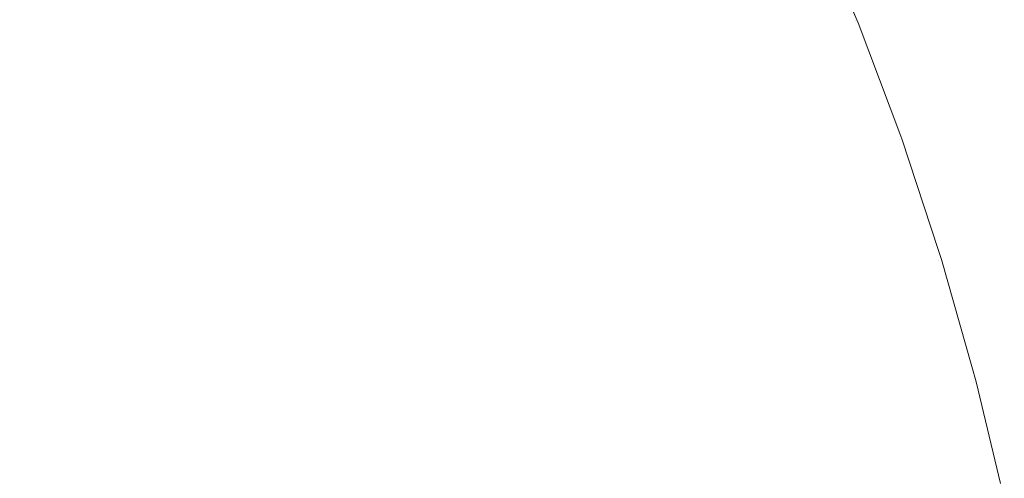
# Model space of a CAD drawing. Header units: centimetres. Extents: x -26 to 27.3, y -23.4 to -21.6.
# Tile 202 of 206: x 27.2742 to 27.3071, y -21.6379 to -21.6226. Entities that reach past the tile are written whole.
import ezdxf

# ---------------------------------------------------------------- set-up
doc = ezdxf.new("R2010")
doc.units = ezdxf.units.CM
doc.header["$LTSCALE"] = 2.54
doc.layers.add('Lucido design-1', color=7, linetype='Continuous')

# ---------------------------------------------------------------- blocks, each defined once
blk = doc.blocks.new('Gruppo-4-1')
at = {"color": 7, "linetype": 'Continuous', "lineweight": 9}
for points, invisible_edges in [([(27.276568, -21.618502, -10.143387), (27.278264, -21.621392, -10.143387), (27.276016, -21.622648, -10.146561), (27.274375, -21.619852, -10.146561)], 15), ([(27.289852, -21.619301, -9.438717), (27.291502, -21.622754, -9.438717), (27.29308, -21.622041, -9.442527), (27.291398, -21.618522, -9.442527)], 15), ([(27.291064, -21.61869, -10.122315), (27.292739, -21.622195, -10.122315), (27.291159, -21.622909, -10.126041), (27.289516, -21.619471, -10.126041)], 15), ([(27.300147, -21.618847, -10.090484), (27.301807, -21.622737, -10.090484), (27.301402, -21.6229, -10.094598), (27.299749, -21.619026, -10.094598)], 15), ([(27.299886, -21.618964, -9.470635), (27.301542, -21.622844, -9.470635), (27.3019, -21.6227, -9.474771), (27.300238, -21.618805, -9.474771)], 15), ([(27.300389, -21.618737, -10.086352), (27.302054, -21.622638, -10.086352), (27.301807, -21.622737, -10.090484), (27.300147, -21.618847, -10.090484)], 15), ([(27.300238, -21.618805, -9.474771), (27.3019, -21.6227, -9.474771), (27.302098, -21.62262, -9.478917), (27.300433, -21.618717, -9.478917)], 15), ([(27.300603, -21.618997, -10.081992), (27.302142, -21.622602, -10.081992), (27.302054, -21.622638, -10.086352), (27.300389, -21.618737, -10.086352)], 14), ([(27.300433, -21.618717, -9.478917), (27.302098, -21.62262, -9.478917), (27.302142, -21.622602, -9.481992), (27.300603, -21.618997, -9.481992)], 11), ([(27.282415, -21.619073, -10.136728), (27.284082, -21.622211, -10.136728), (27.282018, -21.623251, -10.140108), (27.280398, -21.6202, -10.140108)], 15), ([(27.280642, -21.620063, -9.424269), (27.282268, -21.623125, -9.424269), (27.284368, -21.622066, -9.42775), (27.282696, -21.618916, -9.42775)], 15), ([(27.299749, -21.619026, -10.094598), (27.301402, -21.6229, -10.094598), (27.300839, -21.623126, -10.098688), (27.299197, -21.619276, -10.098688)], 15), ([(27.299378, -21.619194, -9.466514), (27.301024, -21.623052, -9.466514), (27.301542, -21.622844, -9.470635), (27.299886, -21.618964, -9.470635)], 15), ([(27.289516, -21.619471, -10.126041), (27.291159, -21.622909, -10.126041), (27.289443, -21.623685, -10.129688), (27.287834, -21.620319, -10.129688)], 15), ([(27.288163, -21.620153, -9.43498), (27.289778, -21.623533, -9.43498), (27.291502, -21.622754, -9.438717), (27.289852, -21.619301, -9.438717)], 15), ([(27.297893, -21.619866, -9.45835), (27.299511, -21.623659, -9.45835), (27.300347, -21.623324, -9.462417), (27.298713, -21.619495, -9.462417)], 15), ([(27.299197, -21.619276, -10.098688), (27.300839, -21.623126, -10.098688), (27.300122, -21.623414, -10.102745), (27.298492, -21.619595, -10.102745)], 15), ([(27.298713, -21.619495, -9.462417), (27.300347, -21.623324, -9.462417), (27.301024, -21.623052, -9.466514), (27.299378, -21.619194, -9.466514)], 15), ([(27.272144, -21.621226, -9.414445), (27.273728, -21.623926, -9.414445), (27.276155, -21.62257, -9.417611), (27.274511, -21.619769, -9.417611)], 15), ([(27.298492, -21.619595, -10.102745), (27.300122, -21.623414, -10.102745), (27.29925, -21.623764, -10.106763), (27.297636, -21.619982, -10.106763)], 15), ([(27.274375, -21.619852, -10.146561), (27.276016, -21.622648, -10.146561), (27.273659, -21.623964, -10.149625), (27.272076, -21.621268, -10.149625)], 15), ([(27.278461, -21.621282, -9.420888), (27.280037, -21.62425, -9.420888), (27.282268, -21.623125, -9.424269), (27.280642, -21.620063, -9.424269)], 15), ([(27.286334, -21.621075, -9.431322), (27.287912, -21.624377, -9.431322), (27.289778, -21.623533, -9.43498), (27.288163, -21.620153, -9.43498)], 15), ([(27.297636, -21.619982, -10.106763), (27.29925, -21.623764, -10.106763), (27.298226, -21.624176, -10.110736), (27.29663, -21.620436, -10.110736)], 15), ([(27.296918, -21.620306, -9.45432), (27.298519, -21.624058, -9.45432), (27.299511, -21.623659, -9.45835), (27.297893, -21.619866, -9.45835)], 15), ([(27.280398, -21.6202, -10.140108), (27.282018, -21.623251, -10.140108), (27.279835, -21.624352, -10.143387), (27.278264, -21.621392, -10.143387)], 15), ([(27.287834, -21.620319, -10.129688), (27.289443, -21.623685, -10.129688), (27.287593, -21.624521, -10.133253), (27.286022, -21.621233, -10.133253)], 15), ([(27.29663, -21.620436, -10.110736), (27.298226, -21.624176, -10.110736), (27.297052, -21.624648, -10.114657), (27.295477, -21.620957, -10.114657)], 15), ([(27.295789, -21.620816, -9.450335), (27.29737, -21.62452, -9.450335), (27.298519, -21.624058, -9.45432), (27.296918, -21.620306, -9.45432)], 15), ([(27.294509, -21.621395, -9.446402), (27.296066, -21.625044, -9.446402), (27.29737, -21.62452, -9.450335), (27.295789, -21.620816, -9.450335)], 15), ([(27.284368, -21.622066, -9.42775), (27.285906, -21.625284, -9.42775), (27.287912, -21.624377, -9.431322), (27.286334, -21.621075, -9.431322)], 15), ([(27.295477, -21.620957, -10.114657), (27.297052, -21.624648, -10.114657), (27.29573, -21.625179, -10.118519), (27.294179, -21.621544, -10.118519)], 15), ([(27.278264, -21.621392, -10.143387), (27.279835, -21.624352, -10.143387), (27.277536, -21.625511, -10.146561), (27.276016, -21.622648, -10.146561)], 15), ([(27.276155, -21.62257, -9.417611), (27.277679, -21.625439, -9.417611), (27.280037, -21.62425, -9.420888), (27.278461, -21.621282, -9.420888)], 15), ([(27.286022, -21.621233, -10.133253), (27.287593, -21.624521, -10.133253), (27.285614, -21.625416, -10.136728), (27.284082, -21.622211, -10.136728)], 15), ([(27.29308, -21.622041, -9.442527), (27.29461, -21.625629, -9.442527), (27.296066, -21.625044, -9.446402), (27.294509, -21.621395, -9.446402)], 15), ([(27.294179, -21.621544, -10.118519), (27.29573, -21.625179, -10.118519), (27.294264, -21.625768, -10.122315), (27.292739, -21.622195, -10.122315)], 15), ([(27.282268, -21.623125, -9.424269), (27.283763, -21.626253, -9.424269), (27.285906, -21.625284, -9.42775), (27.284368, -21.622066, -9.42775)], 15), ([(27.291502, -21.622754, -9.438717), (27.293004, -21.626274, -9.438717), (27.29461, -21.625629, -9.442527), (27.29308, -21.622041, -9.442527)], 15), ([(27.284082, -21.622211, -10.136728), (27.285614, -21.625416, -10.136728), (27.283508, -21.626368, -10.140108), (27.282018, -21.623251, -10.140108)], 15), ([(27.292739, -21.622195, -10.122315), (27.294264, -21.625768, -10.122315), (27.292655, -21.626415, -10.126041), (27.291159, -21.622909, -10.126041)], 15), ([(27.276016, -21.622648, -10.146561), (27.277536, -21.625511, -10.146561), (27.275126, -21.626726, -10.149625), (27.273659, -21.623964, -10.149625)], 15), ([(27.273728, -21.623926, -9.414445), (27.275196, -21.62669, -9.414445), (27.277679, -21.625439, -9.417611), (27.276155, -21.62257, -9.417611)], 15), ([(27.289778, -21.623533, -9.43498), (27.291249, -21.626979, -9.43498), (27.293004, -21.626274, -9.438717), (27.291502, -21.622754, -9.438717)], 15), ([(27.301807, -21.622737, -10.090484), (27.3033, -21.626694, -10.090484), (27.302888, -21.62684, -10.094598), (27.301402, -21.6229, -10.094598)], 15), ([(27.301542, -21.622844, -9.470635), (27.303031, -21.62679, -9.470635), (27.303395, -21.626661, -9.474771), (27.3019, -21.6227, -9.474771)], 15), ([(27.302054, -21.622638, -10.086352), (27.303551, -21.626606, -10.086352), (27.3033, -21.626694, -10.090484), (27.301807, -21.622737, -10.090484)], 15), ([(27.3019, -21.6227, -9.474771), (27.303395, -21.626661, -9.474771), (27.303596, -21.62659, -9.478917), (27.302098, -21.62262, -9.478917)], 15), ([(27.302054, -21.622638, -10.086352), (27.302142, -21.622602, -10.081992), (27.302183, -21.622712, -10.081992)], 9), ([(27.303551, -21.626606, -10.086352), (27.302054, -21.622638, -10.086352), (27.302183, -21.622712, -10.081992), (27.303607, -21.626485, -10.081992)], 11), ([(27.302183, -21.622712, -9.481992), (27.302142, -21.622602, -9.481992), (27.302098, -21.62262, -9.478917)], 10), ([(27.303607, -21.626485, -9.481992), (27.302183, -21.622712, -9.481992), (27.302098, -21.62262, -9.478917), (27.303596, -21.62659, -9.478917)], 14), ([(27.302142, -21.622602, -9.481992), (27.302183, -21.622712, -9.481992), (27.302183, -21.622712, -10.081992), (27.302142, -21.622602, -10.081992)], 10), ([(27.302183, -21.622712, -10.081992), (27.302183, -21.622712, -9.481992), (27.303607, -21.626485, -9.481992), (27.303607, -21.626485, -10.081992)], 5), ([(27.280037, -21.62425, -9.420888), (27.281486, -21.627282, -9.420888), (27.283763, -21.626253, -9.424269), (27.282268, -21.623125, -9.424269)], 15), ([(27.291159, -21.622909, -10.126041), (27.292655, -21.626415, -10.126041), (27.290907, -21.627117, -10.129688), (27.289443, -21.623685, -10.129688)], 15), ([(27.300347, -21.623324, -9.462417), (27.301817, -21.627219, -9.462417), (27.302505, -21.626975, -9.466514), (27.301024, -21.623052, -9.466514)], 15), ([(27.301402, -21.6229, -10.094598), (27.302888, -21.62684, -10.094598), (27.302317, -21.627042, -10.098688), (27.300839, -21.623126, -10.098688)], 15), ([(27.301024, -21.623052, -9.466514), (27.302505, -21.626975, -9.466514), (27.303031, -21.62679, -9.470635), (27.301542, -21.622844, -9.470635)], 15), ([(27.282018, -21.623251, -10.140108), (27.283508, -21.626368, -10.140108), (27.28128, -21.627375, -10.143387), (27.279835, -21.624352, -10.143387)], 15), ([(27.300122, -21.623414, -10.102745), (27.301588, -21.627299, -10.102745), (27.300702, -21.627612, -10.106763), (27.29925, -21.623764, -10.106763)], 15), ([(27.299511, -21.623659, -9.45835), (27.300968, -21.627518, -9.45835), (27.301817, -21.627219, -9.462417), (27.300347, -21.623324, -9.462417)], 15), ([(27.300839, -21.623126, -10.098688), (27.302317, -21.627042, -10.098688), (27.301588, -21.627299, -10.102745), (27.300122, -21.623414, -10.102745)], 15), ([(27.289443, -21.623685, -10.129688), (27.290907, -21.627117, -10.129688), (27.289024, -21.627874, -10.133253), (27.287593, -21.624521, -10.133253)], 15), ([(27.287912, -21.624377, -9.431322), (27.289349, -21.627743, -9.431322), (27.291249, -21.626979, -9.43498), (27.289778, -21.623533, -9.43498)], 15), ([(27.29925, -21.623764, -10.106763), (27.300702, -21.627612, -10.106763), (27.299662, -21.62798, -10.110736), (27.298226, -21.624176, -10.110736)], 15), ([(27.298519, -21.624058, -9.45432), (27.299959, -21.627875, -9.45432), (27.300968, -21.627518, -9.45835), (27.299511, -21.623659, -9.45835)], 15), ([(27.271184, -21.625347, -9.411395), (27.272594, -21.628002, -9.411395), (27.275196, -21.62669, -9.414445), (27.273728, -21.623926, -9.414445)], 15), ([(27.273659, -21.623964, -10.149625), (27.275126, -21.626726, -10.149625), (27.272608, -21.627995, -10.152573), (27.271197, -21.62534, -10.152573)], 15), ([(27.29737, -21.62452, -9.450335), (27.298792, -21.628287, -9.450335), (27.299959, -21.627875, -9.45432), (27.298519, -21.624058, -9.45432)], 15), ([(27.279835, -21.624352, -10.143387), (27.28128, -21.627375, -10.143387), (27.278934, -21.628435, -10.146561), (27.277536, -21.625511, -10.146561)], 15), ([(27.277679, -21.625439, -9.417611), (27.279079, -21.62837, -9.417611), (27.281486, -21.627282, -9.420888), (27.280037, -21.62425, -9.420888)], 15), ([(27.285906, -21.625284, -9.42775), (27.287306, -21.628564, -9.42775), (27.289349, -21.627743, -9.431322), (27.287912, -21.624377, -9.431322)], 15), ([(27.298226, -21.624176, -10.110736), (27.299662, -21.62798, -10.110736), (27.298469, -21.628401, -10.114657), (27.297052, -21.624648, -10.114657)], 15), ([(27.287593, -21.624521, -10.133253), (27.289024, -21.627874, -10.133253), (27.287008, -21.628684, -10.136728), (27.285614, -21.625416, -10.136728)], 15), ([(27.297052, -21.624648, -10.114657), (27.298469, -21.628401, -10.114657), (27.297126, -21.628876, -10.118519), (27.29573, -21.625179, -10.118519)], 15), ([(27.296066, -21.625044, -9.446402), (27.297467, -21.628755, -9.446402), (27.298792, -21.628287, -9.450335), (27.29737, -21.62452, -9.450335)], 15), ([(27.29461, -21.625629, -9.442527), (27.295988, -21.629278, -9.442527), (27.297467, -21.628755, -9.446402), (27.296066, -21.625044, -9.446402)], 15), ([(27.285614, -21.625416, -10.136728), (27.287008, -21.628684, -10.136728), (27.284864, -21.629545, -10.140108), (27.283508, -21.626368, -10.140108)], 15), ([(27.283763, -21.626253, -9.424269), (27.285123, -21.629441, -9.424269), (27.287306, -21.628564, -9.42775), (27.285906, -21.625284, -9.42775)], 15), ([(27.29573, -21.625179, -10.118519), (27.297126, -21.628876, -10.118519), (27.295635, -21.629403, -10.122315), (27.294264, -21.625768, -10.122315)], 15), ([(27.277536, -21.625511, -10.146561), (27.278934, -21.628435, -10.146561), (27.276474, -21.629547, -10.149625), (27.275126, -21.626726, -10.149625)], 15), ([(27.275196, -21.62669, -9.414445), (27.276546, -21.629515, -9.414445), (27.279079, -21.62837, -9.417611), (27.277679, -21.625439, -9.417611)], 15), ([(27.293004, -21.626274, -9.438717), (27.294355, -21.629855, -9.438717), (27.295988, -21.629278, -9.442527), (27.29461, -21.625629, -9.442527)], 15), ([(27.294264, -21.625768, -10.122315), (27.295635, -21.629403, -10.122315), (27.294001, -21.62998, -10.126041), (27.292655, -21.626415, -10.126041)], 15), ([(27.283508, -21.626368, -10.140108), (27.284864, -21.629545, -10.140108), (27.282595, -21.630457, -10.143387), (27.28128, -21.627375, -10.143387)], 15), ([(27.281486, -21.627282, -9.420888), (27.282805, -21.630373, -9.420888), (27.285123, -21.629441, -9.424269), (27.283763, -21.626253, -9.424269)], 15), ([(27.291249, -21.626979, -9.43498), (27.292572, -21.630485, -9.43498), (27.294355, -21.629855, -9.438717), (27.293004, -21.626274, -9.438717)], 15), ([(27.272594, -21.628002, -9.411395), (27.273891, -21.630715, -9.411395), (27.276546, -21.629515, -9.414445), (27.275196, -21.62669, -9.414445)], 15), ([(27.275126, -21.626726, -10.149625), (27.276474, -21.629547, -10.149625), (27.273905, -21.630709, -10.152573), (27.272608, -21.627995, -10.152573)], 15), ([(27.292655, -21.626415, -10.126041), (27.294001, -21.62998, -10.126041), (27.292224, -21.630608, -10.129688), (27.290907, -21.627117, -10.129688)], 15), ([(27.3033, -21.626694, -10.090484), (27.304624, -21.630712, -10.090484), (27.304207, -21.630839, -10.094598), (27.302888, -21.62684, -10.094598)], 15), ([(27.303031, -21.62679, -9.470635), (27.304351, -21.630795, -9.470635), (27.30472, -21.630682, -9.474771), (27.303395, -21.626661, -9.474771)], 15), ([(27.303551, -21.626606, -10.086352), (27.304879, -21.630634, -10.086352), (27.304624, -21.630712, -10.090484), (27.3033, -21.626694, -10.090484)], 15), ([(27.303395, -21.626661, -9.474771), (27.30472, -21.630682, -9.474771), (27.304924, -21.63062, -9.478917), (27.303596, -21.62659, -9.478917)], 15), ([(27.303607, -21.626485, -10.081992), (27.303641, -21.626574, -10.081992), (27.303551, -21.626606, -10.086352)], 10), ([(27.304879, -21.630634, -10.086352), (27.303551, -21.626606, -10.086352), (27.303641, -21.626574, -10.081992), (27.304872, -21.63031, -10.081992)], 11), ([(27.303596, -21.62659, -9.478917), (27.303641, -21.626574, -9.481992), (27.303607, -21.626485, -9.481992)], 9), ([(27.304872, -21.63031, -9.481992), (27.303641, -21.626574, -9.481992), (27.303596, -21.62659, -9.478917), (27.304924, -21.63062, -9.478917)], 14), ([(27.303641, -21.626574, -10.081992), (27.303607, -21.626485, -10.081992), (27.303607, -21.626485, -9.481992), (27.303641, -21.626574, -9.481992)], 10), ([(27.303641, -21.626574, -9.481992), (27.304872, -21.63031, -9.481992), (27.304872, -21.63031, -10.081992), (27.303641, -21.626574, -10.081992)], 10), ([(27.289349, -21.627743, -9.431322), (27.290641, -21.631167, -9.431322), (27.292572, -21.630485, -9.43498), (27.291249, -21.626979, -9.43498)], 15), ([(27.302317, -21.627042, -10.098688), (27.303628, -21.631017, -10.098688), (27.302888, -21.631243, -10.102745), (27.301588, -21.627299, -10.102745)], 15), ([(27.301817, -21.627219, -9.462417), (27.30312, -21.631172, -9.462417), (27.303817, -21.630959, -9.466514), (27.302505, -21.626975, -9.466514)], 15), ([(27.302888, -21.62684, -10.094598), (27.304207, -21.630839, -10.094598), (27.303628, -21.631017, -10.098688), (27.302317, -21.627042, -10.098688)], 15), ([(27.302505, -21.626975, -9.466514), (27.303817, -21.630959, -9.466514), (27.304351, -21.630795, -9.470635), (27.303031, -21.62679, -9.470635)], 15), ([(27.28128, -21.627375, -10.143387), (27.282595, -21.630457, -10.143387), (27.280206, -21.631417, -10.146561), (27.278934, -21.628435, -10.146561)], 15), ([(27.279079, -21.62837, -9.417611), (27.280354, -21.631358, -9.417611), (27.282805, -21.630373, -9.420888), (27.281486, -21.627282, -9.420888)], 15), ([(27.290907, -21.627117, -10.129688), (27.292224, -21.630608, -10.129688), (27.29031, -21.631284, -10.133253), (27.289024, -21.627874, -10.133253)], 15), ([(27.301588, -21.627299, -10.102745), (27.302888, -21.631243, -10.102745), (27.30199, -21.631518, -10.106763), (27.300702, -21.627612, -10.106763)], 15), ([(27.300968, -21.627518, -9.45835), (27.302259, -21.631436, -9.45835), (27.30312, -21.631172, -9.462417), (27.301817, -21.627219, -9.462417)], 15), ([(27.300702, -21.627612, -10.106763), (27.30199, -21.631518, -10.106763), (27.300934, -21.631842, -10.110736), (27.299662, -21.62798, -10.110736)], 15), ([(27.299959, -21.627875, -9.45432), (27.301236, -21.631749, -9.45432), (27.302259, -21.631436, -9.45835), (27.300968, -21.627518, -9.45835)], 15), ([(27.289024, -21.627874, -10.133253), (27.29031, -21.631284, -10.133253), (27.288262, -21.632008, -10.136728), (27.287008, -21.628684, -10.136728)], 15), ([(27.287306, -21.628564, -9.42775), (27.288565, -21.631901, -9.42775), (27.290641, -21.631167, -9.431322), (27.289349, -21.627743, -9.431322)], 15), ([(27.299662, -21.62798, -10.110736), (27.300934, -21.631842, -10.110736), (27.299725, -21.632212, -10.114657), (27.298469, -21.628401, -10.114657)], 15), ([(27.298792, -21.628287, -9.450335), (27.300052, -21.632112, -9.450335), (27.301236, -21.631749, -9.45432), (27.299959, -21.627875, -9.45432)], 15), ([(27.276546, -21.629515, -9.414445), (27.277774, -21.632394, -9.414445), (27.280354, -21.631358, -9.417611), (27.279079, -21.62837, -9.417611)], 15), ([(27.297467, -21.628755, -9.446402), (27.298709, -21.632523, -9.446402), (27.300052, -21.632112, -9.450335), (27.298792, -21.628287, -9.450335)], 15), ([(27.278934, -21.628435, -10.146561), (27.280206, -21.631417, -10.146561), (27.277701, -21.632423, -10.149625), (27.276474, -21.629547, -10.149625)], 15), ([(27.287008, -21.628684, -10.136728), (27.288262, -21.632008, -10.136728), (27.286083, -21.632777, -10.140108), (27.284864, -21.629545, -10.140108)], 15), ([(27.285123, -21.629441, -9.424269), (27.286347, -21.632684, -9.424269), (27.288565, -21.631901, -9.42775), (27.287306, -21.628564, -9.42775)], 15), ([(27.298469, -21.628401, -10.114657), (27.299725, -21.632212, -10.114657), (27.298363, -21.632629, -10.118519), (27.297126, -21.628876, -10.118519)], 15), ([(27.297126, -21.628876, -10.118519), (27.298363, -21.632629, -10.118519), (27.296851, -21.633092, -10.122315), (27.295635, -21.629403, -10.122315)], 15), ([(27.295988, -21.629278, -9.442527), (27.297209, -21.632983, -9.442527), (27.298709, -21.632523, -9.446402), (27.297467, -21.628755, -9.446402)], 15), ([(27.294355, -21.629855, -9.438717), (27.295553, -21.63349, -9.438717), (27.297209, -21.632983, -9.442527), (27.295988, -21.629278, -9.442527)], 15), ([(27.273891, -21.630715, -9.411395), (27.275071, -21.63348, -9.411395), (27.277774, -21.632394, -9.414445), (27.276546, -21.629515, -9.414445)], 15), ([(27.276474, -21.629547, -10.149625), (27.277701, -21.632423, -10.149625), (27.275085, -21.633475, -10.152573), (27.273905, -21.630709, -10.152573)], 15), ([(27.284864, -21.629545, -10.140108), (27.286083, -21.632777, -10.140108), (27.283778, -21.633592, -10.143387), (27.282595, -21.630457, -10.143387)], 15), ([(27.282805, -21.630373, -9.420888), (27.283991, -21.633517, -9.420888), (27.286347, -21.632684, -9.424269), (27.285123, -21.629441, -9.424269)], 15), ([(27.295635, -21.629403, -10.122315), (27.296851, -21.633092, -10.122315), (27.295194, -21.6336, -10.126041), (27.294001, -21.62998, -10.126041)], 15), ([(27.294001, -21.62998, -10.126041), (27.295194, -21.6336, -10.126041), (27.293392, -21.634151, -10.129688), (27.292224, -21.630608, -10.129688)], 15), ([(27.292572, -21.630485, -9.43498), (27.293745, -21.634043, -9.43498), (27.295553, -21.63349, -9.438717), (27.294355, -21.629855, -9.438717)], 15), ([(27.304924, -21.63062, -9.478917), (27.30497, -21.630606, -9.481992), (27.304872, -21.63031, -9.481992)], 9), ([(27.30497, -21.630606, -10.081992), (27.304872, -21.63031, -10.081992), (27.304872, -21.63031, -9.481992), (27.30497, -21.630606, -9.481992)], 10), ([(27.304872, -21.63031, -10.081992), (27.30497, -21.630606, -10.081992), (27.304879, -21.630634, -10.086352)], 10), ([(27.282595, -21.630457, -10.143387), (27.283778, -21.633592, -10.143387), (27.281351, -21.63445, -10.146561), (27.280206, -21.631417, -10.146561)], 15), ([(27.280354, -21.631358, -9.417611), (27.281501, -21.634397, -9.417611), (27.283991, -21.633517, -9.420888), (27.282805, -21.630373, -9.420888)], 15), ([(27.292224, -21.630608, -10.129688), (27.293392, -21.634151, -10.129688), (27.291452, -21.634746, -10.133253), (27.29031, -21.631284, -10.133253)], 15), ([(27.290641, -21.631167, -9.431322), (27.291787, -21.634643, -9.431322), (27.293745, -21.634043, -9.43498), (27.292572, -21.630485, -9.43498)], 15), ([(27.304879, -21.630634, -10.086352), (27.306034, -21.634714, -10.086352), (27.305777, -21.634781, -10.090484), (27.304624, -21.630712, -10.090484)], 15), ([(27.30472, -21.630682, -9.474771), (27.305874, -21.634756, -9.474771), (27.306081, -21.634702, -9.478917), (27.304924, -21.63062, -9.478917)], 15), ([(27.306034, -21.634714, -10.086352), (27.304879, -21.630634, -10.086352), (27.30497, -21.630606, -10.081992), (27.305981, -21.634177, -10.081992)], 11), ([(27.305981, -21.634177, -9.481992), (27.30497, -21.630606, -9.481992), (27.304924, -21.63062, -9.478917), (27.306081, -21.634702, -9.478917)], 14), ([(27.30497, -21.630606, -9.481992), (27.305981, -21.634177, -9.481992), (27.305981, -21.634177, -10.081992), (27.30497, -21.630606, -10.081992)], 10), ([(27.271118, -21.631969, -9.408469), (27.272247, -21.634615, -9.408469), (27.275071, -21.63348, -9.411395), (27.273891, -21.630715, -9.411395)], 15), ([(27.273905, -21.630709, -10.152573), (27.275085, -21.633475, -10.152573), (27.272362, -21.634569, -10.1554), (27.27123, -21.631918, -10.1554)], 15), ([(27.30312, -21.631172, -9.462417), (27.304254, -21.635178, -9.462417), (27.30496, -21.634994, -9.466514), (27.303817, -21.630959, -9.466514)], 15), ([(27.304207, -21.630839, -10.094598), (27.305354, -21.634891, -10.094598), (27.304768, -21.635044, -10.098688), (27.303628, -21.631017, -10.098688)], 15), ([(27.303817, -21.630959, -9.466514), (27.30496, -21.634994, -9.466514), (27.3055, -21.634853, -9.470635), (27.304351, -21.630795, -9.470635)], 15), ([(27.304624, -21.630712, -10.090484), (27.305777, -21.634781, -10.090484), (27.305354, -21.634891, -10.094598), (27.304207, -21.630839, -10.094598)], 15), ([(27.304351, -21.630795, -9.470635), (27.3055, -21.634853, -9.470635), (27.305874, -21.634756, -9.474771), (27.30472, -21.630682, -9.474771)], 15), ([(27.29031, -21.631284, -10.133253), (27.291452, -21.634746, -10.133253), (27.289374, -21.635382, -10.136728), (27.288262, -21.632008, -10.136728)], 15), ([(27.288565, -21.631901, -9.42775), (27.289681, -21.635288, -9.42775), (27.291787, -21.634643, -9.431322), (27.290641, -21.631167, -9.431322)], 15), ([(27.302888, -21.631243, -10.102745), (27.304019, -21.635239, -10.102745), (27.30311, -21.635476, -10.106763), (27.30199, -21.631518, -10.106763)], 15), ([(27.302259, -21.631436, -9.45835), (27.303383, -21.635405, -9.45835), (27.304254, -21.635178, -9.462417), (27.30312, -21.631172, -9.462417)], 15), ([(27.303628, -21.631017, -10.098688), (27.304768, -21.635044, -10.098688), (27.304019, -21.635239, -10.102745), (27.302888, -21.631243, -10.102745)], 15), ([(27.280206, -21.631417, -10.146561), (27.281351, -21.63445, -10.146561), (27.278805, -21.635349, -10.149625), (27.277701, -21.632423, -10.149625)], 15), ([(27.277774, -21.632394, -9.414445), (27.27888, -21.635323, -9.414445), (27.281501, -21.634397, -9.417611), (27.280354, -21.631358, -9.417611)], 15), ([(27.30199, -21.631518, -10.106763), (27.30311, -21.635476, -10.106763), (27.302042, -21.635754, -10.110736), (27.300934, -21.631842, -10.110736)], 15), ([(27.301236, -21.631749, -9.45432), (27.302347, -21.635674, -9.45432), (27.303383, -21.635405, -9.45835), (27.302259, -21.631436, -9.45835)], 15), ([(27.286347, -21.632684, -9.424269), (27.287432, -21.635976, -9.424269), (27.289681, -21.635288, -9.42775), (27.288565, -21.631901, -9.42775)], 15), ([(27.300934, -21.631842, -10.110736), (27.302042, -21.635754, -10.110736), (27.300818, -21.636072, -10.114657), (27.299725, -21.632212, -10.114657)], 15), ([(27.300052, -21.632112, -9.450335), (27.301149, -21.635986, -9.450335), (27.302347, -21.635674, -9.45432), (27.301236, -21.631749, -9.45432)], 15), ([(27.288262, -21.632008, -10.136728), (27.289374, -21.635382, -10.136728), (27.287165, -21.636058, -10.140108), (27.286083, -21.632777, -10.140108)], 15), ([(27.299725, -21.632212, -10.114657), (27.300818, -21.636072, -10.114657), (27.299439, -21.636431, -10.118519), (27.298363, -21.632629, -10.118519)], 15), ([(27.298709, -21.632523, -9.446402), (27.29979, -21.63634, -9.446402), (27.301149, -21.635986, -9.450335), (27.300052, -21.632112, -9.450335)], 15), ([(27.275071, -21.63348, -9.411395), (27.276132, -21.636293, -9.411395), (27.27888, -21.635323, -9.414445), (27.277774, -21.632394, -9.414445)], 15), ([(27.277701, -21.632423, -10.149625), (27.278805, -21.635349, -10.149625), (27.276147, -21.636288, -10.152573), (27.275085, -21.633475, -10.152573)], 15), ([(27.298363, -21.632629, -10.118519), (27.299439, -21.636431, -10.118519), (27.29791, -21.63683, -10.122315), (27.296851, -21.633092, -10.122315)], 15), ([(27.297209, -21.632983, -9.442527), (27.298271, -21.636735, -9.442527), (27.29979, -21.63634, -9.446402), (27.298709, -21.632523, -9.446402)], 15), ([(27.286083, -21.632777, -10.140108), (27.287165, -21.636058, -10.140108), (27.284827, -21.636774, -10.143387), (27.283778, -21.633592, -10.143387)], 15), ([(27.283991, -21.633517, -9.420888), (27.285043, -21.636708, -9.420888), (27.287432, -21.635976, -9.424269), (27.286347, -21.632684, -9.424269)], 15), ([(27.296851, -21.633092, -10.122315), (27.29791, -21.63683, -10.122315), (27.296232, -21.637266, -10.126041), (27.295194, -21.6336, -10.126041)], 15), ([(27.295553, -21.63349, -9.438717), (27.296596, -21.637172, -9.438717), (27.298271, -21.636735, -9.442527), (27.297209, -21.632983, -9.442527)], 15), ([(27.272247, -21.634615, -9.408469), (27.273263, -21.637307, -9.408469), (27.276132, -21.636293, -9.411395), (27.275071, -21.63348, -9.411395)], 15), ([(27.275085, -21.633475, -10.152573), (27.276147, -21.636288, -10.152573), (27.273379, -21.637266, -10.1554), (27.272362, -21.634569, -10.1554)], 15), ([(27.283778, -21.633592, -10.143387), (27.284827, -21.636774, -10.143387), (27.282365, -21.637528, -10.146561), (27.281351, -21.63445, -10.146561)], 15), ([(27.281501, -21.634397, -9.417611), (27.282518, -21.637482, -9.417611), (27.285043, -21.636708, -9.420888), (27.283991, -21.633517, -9.420888)], 15), ([(27.295194, -21.6336, -10.126041), (27.296232, -21.637266, -10.126041), (27.294409, -21.637741, -10.129688), (27.293392, -21.634151, -10.129688)], 15), ([(27.293745, -21.634043, -9.43498), (27.294766, -21.637648, -9.43498), (27.296596, -21.637172, -9.438717), (27.295553, -21.63349, -9.438717)], 15), ([(27.293392, -21.634151, -10.129688), (27.294409, -21.637741, -10.129688), (27.292445, -21.638253, -10.133253), (27.291452, -21.634746, -10.133253)], 15), ([(27.291787, -21.634643, -9.431322), (27.292784, -21.638164, -9.431322), (27.294766, -21.637648, -9.43498), (27.293745, -21.634043, -9.43498)], 15), ([(27.306081, -21.634702, -9.478917), (27.306126, -21.63469, -9.481992), (27.305981, -21.634177, -9.481992)], 9), ([(27.306126, -21.63469, -10.081992), (27.305981, -21.634177, -10.081992), (27.305981, -21.634177, -9.481992), (27.306126, -21.63469, -9.481992)], 10), ([(27.305981, -21.634177, -10.081992), (27.306126, -21.63469, -10.081992), (27.306034, -21.634714, -10.086352)], 10), ([(27.281351, -21.63445, -10.146561), (27.282365, -21.637528, -10.146561), (27.279784, -21.638319, -10.149625), (27.278805, -21.635349, -10.149625)], 15), ([(27.27888, -21.635323, -9.414445), (27.27986, -21.638296, -9.414445), (27.282518, -21.637482, -9.417611), (27.281501, -21.634397, -9.417611)], 15), ([(27.291452, -21.634746, -10.133253), (27.292445, -21.638253, -10.133253), (27.290342, -21.6388, -10.136728), (27.289374, -21.635382, -10.136728)], 15), ([(27.289681, -21.635288, -9.42775), (27.290653, -21.638719, -9.42775), (27.292784, -21.638164, -9.431322), (27.291787, -21.634643, -9.431322)], 15), ([(27.305354, -21.634891, -10.094598), (27.306329, -21.638988, -10.094598), (27.305736, -21.639116, -10.098688), (27.304768, -21.635044, -10.098688)], 15), ([(27.30496, -21.634994, -9.466514), (27.305931, -21.639074, -9.466514), (27.306476, -21.638956, -9.470635), (27.3055, -21.634853, -9.470635)], 15), ([(27.305777, -21.634781, -10.090484), (27.306755, -21.638896, -10.090484), (27.306329, -21.638988, -10.094598), (27.305354, -21.634891, -10.094598)], 15), ([(27.3055, -21.634853, -9.470635), (27.306476, -21.638956, -9.470635), (27.306853, -21.638875, -9.474771), (27.305874, -21.634756, -9.474771)], 15), ([(27.306034, -21.634714, -10.086352), (27.307016, -21.63884, -10.086352), (27.306755, -21.638896, -10.090484), (27.305777, -21.634781, -10.090484)], 15), ([(27.305874, -21.634756, -9.474771), (27.306853, -21.638875, -9.474771), (27.307062, -21.63883, -9.478917), (27.306081, -21.634702, -9.478917)], 15), ([(27.307016, -21.63884, -10.086352), (27.306034, -21.634714, -10.086352), (27.306126, -21.63469, -10.081992), (27.306933, -21.638081, -10.081992)], 11), ([(27.306933, -21.638081, -9.481992), (27.306126, -21.63469, -9.481992), (27.306081, -21.634702, -9.478917), (27.307062, -21.63883, -9.478917)], 14), ([(27.306126, -21.63469, -9.481992), (27.306933, -21.638081, -9.481992), (27.306933, -21.638081, -10.081992), (27.306126, -21.63469, -10.081992)], 10), ([(27.304019, -21.635239, -10.102745), (27.30498, -21.639279, -10.102745), (27.304062, -21.639477, -10.106763), (27.30311, -21.635476, -10.106763)], 15), ([(27.303383, -21.635405, -9.45835), (27.304337, -21.639417, -9.45835), (27.305217, -21.639228, -9.462417), (27.304254, -21.635178, -9.462417)], 15), ([(27.304768, -21.635044, -10.098688), (27.305736, -21.639116, -10.098688), (27.30498, -21.639279, -10.102745), (27.304019, -21.635239, -10.102745)], 15), ([(27.304254, -21.635178, -9.462417), (27.305217, -21.639228, -9.462417), (27.305931, -21.639074, -9.466514), (27.30496, -21.634994, -9.466514)], 15), ([(27.276132, -21.636293, -9.411395), (27.277073, -21.639149, -9.411395), (27.27986, -21.638296, -9.414445), (27.27888, -21.635323, -9.414445)], 15), ([(27.278805, -21.635349, -10.149625), (27.279784, -21.638319, -10.149625), (27.277088, -21.639144, -10.152573), (27.276147, -21.636288, -10.152573)], 15), ([(27.289374, -21.635382, -10.136728), (27.290342, -21.6388, -10.136728), (27.288106, -21.639382, -10.140108), (27.287165, -21.636058, -10.140108)], 15), ([(27.287432, -21.635976, -9.424269), (27.288377, -21.639312, -9.424269), (27.290653, -21.638719, -9.42775), (27.289681, -21.635288, -9.42775)], 15), ([(27.30311, -21.635476, -10.106763), (27.304062, -21.639477, -10.106763), (27.302983, -21.639709, -10.110736), (27.302042, -21.635754, -10.110736)], 15), ([(27.302347, -21.635674, -9.45432), (27.303291, -21.639643, -9.45432), (27.304337, -21.639417, -9.45835), (27.303383, -21.635405, -9.45835)], 15), ([(27.302042, -21.635754, -10.110736), (27.302983, -21.639709, -10.110736), (27.301746, -21.639976, -10.114657), (27.300818, -21.636072, -10.114657)], 15), ([(27.301149, -21.635986, -9.450335), (27.302081, -21.639904, -9.450335), (27.303291, -21.639643, -9.45432), (27.302347, -21.635674, -9.45432)], 15), ([(27.287165, -21.636058, -10.140108), (27.288106, -21.639382, -10.140108), (27.28574, -21.639998, -10.143387), (27.284827, -21.636774, -10.143387)], 15), ([(27.285043, -21.636708, -9.420888), (27.285959, -21.639941, -9.420888), (27.288377, -21.639312, -9.424269), (27.287432, -21.635976, -9.424269)], 15), ([(27.300818, -21.636072, -10.114657), (27.301746, -21.639976, -10.114657), (27.300354, -21.640276, -10.118519), (27.299439, -21.636431, -10.118519)], 15), ([(27.29979, -21.63634, -9.446402), (27.300708, -21.6402, -9.446402), (27.302081, -21.639904, -9.450335), (27.301149, -21.635986, -9.450335)], 15), ([(27.273263, -21.637307, -9.408469), (27.274164, -21.64004, -9.408469), (27.277073, -21.639149, -9.411395), (27.276132, -21.636293, -9.411395)], 15), ([(27.276147, -21.636288, -10.152573), (27.277088, -21.639144, -10.152573), (27.274282, -21.640004, -10.1554), (27.273379, -21.637266, -10.1554)], 15), ([(27.299439, -21.636431, -10.118519), (27.300354, -21.640276, -10.118519), (27.298809, -21.640609, -10.122315), (27.29791, -21.63683, -10.122315)], 15), ([(27.298271, -21.636735, -9.442527), (27.299174, -21.64053, -9.442527), (27.300708, -21.6402, -9.446402), (27.29979, -21.63634, -9.446402)], 15), ([(27.284827, -21.636774, -10.143387), (27.28574, -21.639998, -10.143387), (27.283249, -21.640647, -10.146561), (27.282365, -21.637528, -10.146561)], 15), ([(27.282518, -21.637482, -9.417611), (27.283403, -21.640607, -9.417611), (27.285959, -21.639941, -9.420888), (27.285043, -21.636708, -9.420888)], 15), ([(27.29791, -21.63683, -10.122315), (27.298809, -21.640609, -10.122315), (27.297114, -21.640974, -10.126041), (27.296232, -21.637266, -10.126041)], 15), ([(27.296596, -21.637172, -9.438717), (27.297481, -21.640895, -9.438717), (27.299174, -21.64053, -9.442527), (27.298271, -21.636735, -9.442527)], 15), ([(27.294766, -21.637648, -9.43498), (27.295633, -21.641293, -9.43498), (27.297481, -21.640895, -9.438717), (27.296596, -21.637172, -9.438717)], 15), ([(27.273379, -21.637266, -10.1554), (27.274282, -21.640004, -10.1554), (27.271371, -21.640895, -10.158104), (27.270509, -21.63828, -10.158104)], 15), ([(27.282365, -21.637528, -10.146561), (27.283249, -21.640647, -10.146561), (27.280636, -21.641327, -10.149625), (27.279784, -21.638319, -10.149625)], 15), ([(27.27986, -21.638296, -9.414445), (27.280712, -21.641307, -9.414445), (27.283403, -21.640607, -9.417611), (27.282518, -21.637482, -9.417611)], 15), ([(27.296232, -21.637266, -10.126041), (27.297114, -21.640974, -10.126041), (27.295272, -21.641371, -10.129688), (27.294409, -21.637741, -10.129688)], 15), ([(27.294409, -21.637741, -10.129688), (27.295272, -21.641371, -10.129688), (27.293288, -21.641799, -10.133253), (27.292445, -21.638253, -10.133253)], 15), ([(27.292784, -21.638164, -9.431322), (27.29363, -21.641725, -9.431322), (27.295633, -21.641293, -9.43498), (27.294766, -21.637648, -9.43498)], 15)]:
    blk.add_3dface(points, dxfattribs=dict(at, invisible_edges=invisible_edges))

msp = doc.modelspace()

# ---------------------------------------------------------------- block references
at = {"layer": 'Lucido design-1', "color": 7}
msp.add_blockref('Gruppo-4-1', (0, 0), dxfattribs=at)

doc.saveas('drawing.dxf')
